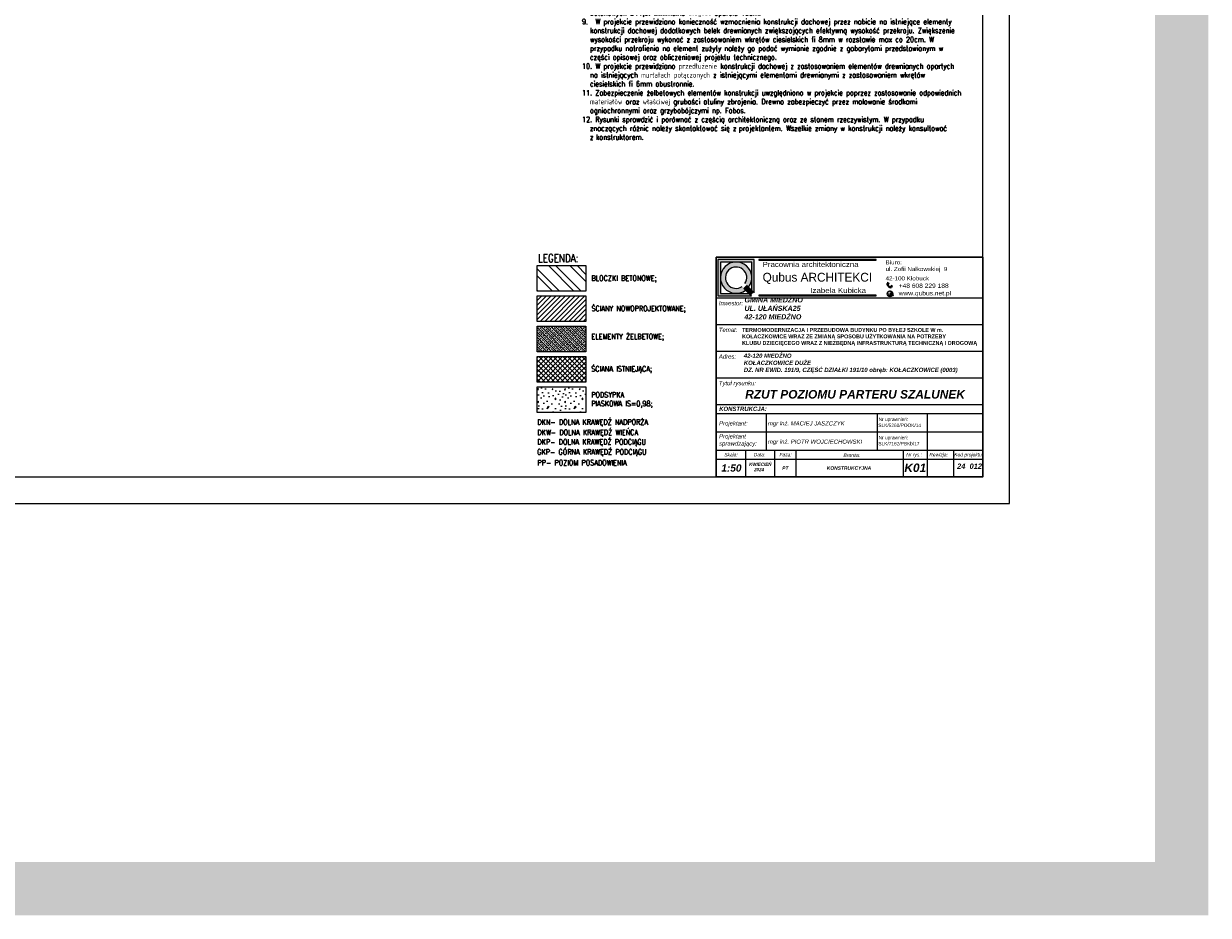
# Model space of a CAD drawing. Header units: millimetres. Extents: x 11984 to 50512, y -26688 to 13952.
# Tile 26 of 85: x 19653 to 21875, y 7989 to 9662. Entities that reach past the tile are written whole.
import ezdxf
from ezdxf.enums import TextEntityAlignment as Align

# ---------------------------------------------------------------- set-up
doc = ezdxf.new("R2010")
doc.units = ezdxf.units.MM
doc.header["$MEASUREMENT"] = 0
doc.linetypes.add('ArchiTECH.PC Solid Line Type', pattern=[0])
doc.layers.add('e-cad_opisy', color=7, linetype='Continuous')
doc.layers.add('e-cad_wypelnienia', color=254, linetype='Continuous')
for name, color, linetype, lineweight in [('e-cad_wymiary', 5, 'Continuous', 9), ('k-kreskowanie', 252, 'Continuous', 9), ('wymiarowanie', 82, 'Continuous', 9)]:
    doc.layers.add(name, color=color, linetype=linetype, lineweight=lineweight)
doc.styles.add('ArchiTECHStyle1', font='arial.ttf', dxfattribs={"height": 0.16})
doc.styles.add('e-cad_1', font='simplex.shx', dxfattribs={"width": 0.8})
doc.styles.add('Roman', font='SIMPLEX')

msp = doc.modelspace()

# ---------------------------------------------------------------- hatches: boundary and pattern name
for points in [[(21032.09, 9218.99), (21032.09, 9217.95), (21252.4, 9217.95), (21252.4, 9218.99)], [(21032.09, 9151.95), (21032.09, 9150.92), (21252.4, 9150.92), (21252.4, 9151.95)]]:
    msp.add_hatch(color=256).paths.add_polyline_path(points)
at = {"layer": 'k-kreskowanie'}
h = msp.add_hatch(dxfattribs=at)
h.set_pattern_fill('ANSI32', color=256, scale=3, angle=90, style=0)
h.set_pattern_definition([(135, (20560.638, -11648.78), (-20.205576, -20.205576), []), (135, (20560.638, -11635.31), (-20.205576, -20.205576), [])])
h.paths.add_polyline_path([(20707.67, 9207.55), (20616.29, 9207.55), (20616.29, 9159.78), (20707.67, 9159.78)])
h = msp.add_hatch(dxfattribs=at)
h.set_pattern_fill('ANSI31', color=256, scale=2, angle=360, style=0)
h.set_pattern_definition([(45, (20560.6375, -11648.78), (-4.490128, 4.490128), [])])
h.paths.add_polyline_path([(20707.67, 9150.67), (20616.29, 9150.67), (20616.29, 9102.9), (20707.67, 9102.9)])
h = msp.add_hatch(dxfattribs=at)
h.set_pattern_fill('ANSI33', color=256, angle=90, style=0)
h.set_pattern_definition([(135, (20767.1333, -11354.647), (-4.490128, -4.490128), []), (135, (20767.1333, -11350.1566), (-4.490128, -4.490128), [3.175, -1.5875])])
h.paths.add_polyline_path([(20707.67, 9093.78), (20616.29, 9093.78), (20616.29, 9046.01), (20707.67, 9046.01)])
h = msp.add_hatch(dxfattribs=at)
h.set_pattern_fill('ANSI37', color=256, scale=2, style=0)
h.set_pattern_definition([(45, (20560.6375, -11648.78), (-4.490128, 4.490128), []), (135, (20560.6375, -11648.78), (-4.490128, -4.490128), [])])
h.paths.add_polyline_path([(20707.67, 9036.9), (20616.29, 9036.9), (20616.29, 8989.13), (20707.67, 8989.13)])
h = msp.add_hatch(dxfattribs=at)
h.set_pattern_fill('CONC', color=256, scale=2, angle=90, style=0)
h.set_pattern_definition([(90, (20222.166, -11712.494), (-50.8, 7e-14), [0, -50.8]), (90, (20239.946, -11711.986), (-50.8, 7e-14), [0, -50.8]), (90, (20212.514, -11710.46), (-50.8, 7e-14), [0, -50.8]), (68.1986, (20228.262, -11736.878), (50.7999955, 152.400014), [5.47131, -268.09507]), (306.8699, (20230.294, -11731.798), (-101.6000063, 152.399996), [2.54, -251.46]), (220.6013, (20231.8176, -11733.8303), (304.7999501, 254.0000214), [4.6835, -463.66933]), (296.5651, (20237.914, -11750.594), (50.800067, -50.799957), [1.13594, -112.45632]), (56.3099, (20238.422, -11751.61), (50.800068, 101.599978), [1.83164, -181.3304]), (198.4349, (20239.438, -11750.086), (-101.600022, -50.799919), [1.60645, -159.03727]), (315, (20242.994, -11718.082), (50.800016, -6e-14), [2.15524, -69.68678]), (90, (20244.52, -11719.606), (-50.8, 50.8), [3.048, -47.752]), (225, (20244.518, -11716.56), (-7e-14, -50.800016), [2.15524, -69.68678]), (341.5651, (20210.482, -11724.178), (-101.600022, 50.799919), [1.60645, -159.03727]), (90, (20212.006, -11724.686), (-50.8, 50.8), [2.54, -48.26]), (233.1301, (20212.006, -11722.146), (-101.6000063, -152.399996), [2.54, -251.46]), (303.6901, (20209.974, -11751.102), (-50.800068, 101.599978), [1.83164, -181.3304]), (71.5651, (20210.99, -11752.626), (-50.799919, -101.600022), [3.2129, -157.43083]), (216.8699, (20212.006, -11749.578), (152.399996, 101.6000063), [2.54, -251.46]), (90, (20212.006, -11736.37), (-50.8, 7e-14), [0, -50.8]), (90, (20225.214, -11750.086), (-50.8, 7e-14), [0, -50.8]), (90, (20244.01, -11735.86), (-50.8, 7e-14), [0, -50.8]), (90, (20228.26, -11722.146), (-50.8, 7e-14), [0, -50.8]), (90, (20219.626, -11736.88), (-50.8, 7e-14), [0, -50.8]), (90, (20218.1, -11748.054), (-50.8, 7e-14), [0, -50.8]), (90, (20221.15, -11743.48), (-50.8, 7e-14), [0, -50.8]), (90, (20233.34, -11745.514), (-50.8, 7e-14), [0, -50.8]), (90, (20231.31, -11757.706), (-50.8, 7e-14), [0, -50.8]), (90, (20219.626, -11757.2), (-50.8, 7e-14), [0, -50.8]), (90, (20208.45, -11758.72), (-50.8, 7e-14), [0, -50.8]), (90, (20206.42, -11742.974), (-50.8, 7e-14), [0, -50.8]), (90, (20204.386, -11731.8), (-50.8, 7e-14), [0, -50.8]), (90, (20206.42, -11714.02), (-50.8, 7e-14), [0, -50.8]), (90, (20222.166, -11726.21), (-50.8, 7e-14), [0, -50.8]), (90, (20213.02, -11731.29), (-50.8, 7e-14), [0, -50.8]), (90, (20237.406, -11727.226), (-50.8, 7e-14), [0, -50.8]), (90, (20239.946, -11742.466), (-50.8, 7e-14), [0, -50.8]), (90, (20251.12, -11727.226), (-50.8, 7e-14), [0, -50.8]), (90, (20248.074, -11743.99), (-50.8, 7e-14), [0, -50.8]), (90, (20249.6, -11760.246), (-50.8, 7e-14), [0, -50.8]), (90, (20252.14, -11754.15), (-50.8, 7e-14), [0, -50.8]), (90, (20245.026, -11753.64), (-50.8, 7e-14), [0, -50.8]), (90, (20253.154, -11719.606), (-50.8, 7e-14), [0, -50.8]), (90, (20232.326, -11713.51), (-50.8, 7e-14), [0, -50.8]), (90, (20217.086, -11716.05), (-50.8, 7e-14), [0, -50.8]), (90, (20253.66, -11739.42), (-50.8, 7e-14), [0, -50.8])])
h.paths.add_polyline_path([(20707.67, 8980.01), (20616.29, 8980.01), (20616.29, 8932.25), (20707.67, 8932.25)])
at = {"layer": 'wymiarowanie'}
h = msp.add_hatch(color=7, dxfattribs=at)
h.paths.add_polyline_path([(20955.41, 9218.99), (21023.47, 9218.99), (21023.47, 9156.4), (21021.41, 9158.46), (21018.8, 9161.07), (21018.8, 9184.95), (21018.8, 9214.31), (20989.44, 9214.31), (20960.08, 9214.31), (20960.08, 9184.95), (20960.08, 9155.59), (20989.44, 9155.59), (21013.33, 9155.59), (21015.94, 9152.99), (21018, 9150.92), (20955.41, 9150.92)])
h.paths.add_polyline_path([(20960.08, 9184.95, -0.4142136), (20989.44, 9214.31, -0.4142136), (21018.8, 9184.95, -0.1647641), (21012.76, 9167.11), (21009.42, 9170.45), (21006.06, 9173.8, 10.2455423), (21000.59, 9168.33), (21003.95, 9164.98), (21007.28, 9161.64, -0.1647641), (20989.44, 9155.59, -0.4142136)])
for color, points in [(1, [(21003.95, 9164.98, 0.0788738), (21009.42, 9170.45), (21012.76, 9167.11), (21018.8, 9161.07), (21021.41, 9158.46, -0.046709), (21015.94, 9152.99), (21013.33, 9155.59), (21007.28, 9161.64)]), (7, [(21281.32, 9150.59, 0.0114248), (21281.51, 9150.74), (21281.51, 9150.32)]), (7, [(21283.38, 9155.02), (21284.17, 9154.96), (21283.38, 9154.51, 0.0122344), (21283.39, 9154.76, 0.0123937)])]:
    msp.add_hatch(color=color, dxfattribs=at).paths.add_polyline_path(points)
h = msp.add_hatch(color=7, dxfattribs=at)
h.paths.add_polyline_path([(21276.14, 9169.62), (21275.11, 9170.55, -0.2257017), (21274.84, 9172.1), (21272.39, 9174.31, 0.1923995), (21272.94, 9170.65, 0.0725634), (21274.89, 9168.24)])
h.paths.add_polyline_path([(21273, 9175), (21275.29, 9172.94), (21276.3, 9174.06), (21274.01, 9176.11)])
h = msp.add_hatch(color=7, dxfattribs=at)
h.paths.add_polyline_path([(21277.81, 9155.52), (21282.92, 9152.59, -0.0172131), (21282.76, 9152.27), (21282.25, 9152.56, 0.008189), (21282.24, 9152.57, 0.5397497), (21281.49, 9152.17), (21281.51, 9150.74, -0.0114248), (21281.32, 9150.59)])
h.paths.add_polyline_path([(21277.81, 9155.52), (21283.38, 9155.02, -0.0123937), (21283.39, 9154.76, -0.0122344), (21283.38, 9154.51), (21282.56, 9154.03, 0.5397497), (21282.59, 9153.19, 0.008189), (21282.61, 9153.19), (21283.06, 9152.93, -0.0173245), (21282.92, 9152.59)])
h.paths.add_polyline_path([(21273.83, 9157.78, 0.4200987), (21274.09, 9156.52, -0.5369957), (21274.31, 9155.82, 0.2016291), (21274.09, 9154.51, 0.1070222), (21274.67, 9153.68, 0), (21274.67, 9153.68, -0.4365565), (21274.67, 9153.25, 0.1470815), (21274.16, 9152.82, 0.2070349), (21274.1, 9152.18, -0.421728), (21273.89, 9151.68, -0.3199581)])
h.paths.add_polyline_path([(21274.82, 9150.69, 0.4961021), (21275.69, 9151.21, -0.1925824), (21275.92, 9152.35, -0.3611399), (21276.65, 9152.33, 0.3674112), (21277.48, 9152.21, -1.0208574), (21277.74, 9152.06, -0.1185898), (21277.15, 9151.38, 0.3247332), (21277.09, 9150.57, 0.305926), (21278.59, 9149.53, -0.195201)])
h.paths.add_polyline_path([(21276.6, 9159.79, -0.2349861), (21281.21, 9159.02, 0.5278165), (21280.57, 9158.17, 0.1272686), (21279.77, 9158.5, -0.1207092), (21277.94, 9159.16, 0.0977798)])
h.paths.add_polyline_path([(21280.89, 9156.59, 0.3379247), (21281.19, 9157.24, 0.2733122), (21283.09, 9156.52, -0.0235046), (21283.23, 9156.04, -0.1267146)])
h.paths.add_polyline_path([(21282.92, 9152.59, 0.0173245), (21283.06, 9152.93), (21284.74, 9151.97), (21284.56, 9151.65)])
h.paths.add_polyline_path([(21282.92, 9152.59), (21284.56, 9151.65), (21284.38, 9151.34), (21282.76, 9152.27, 0.0172131)])
h = msp.add_hatch(color=7, dxfattribs=at)
h.paths.add_polyline_path([(21276.14, 9169.62), (21277.17, 9168.69, 0.2257017), (21278.74, 9168.59), (21281.19, 9166.38, -0.1923995), (21277.5, 9166.54, -0.0725634), (21274.89, 9168.24)])
h.paths.add_polyline_path([(21281.81, 9167.06), (21279.53, 9169.12), (21280.53, 9170.24), (21282.82, 9168.18)])

# ---------------------------------------------------------------- linework, layer by layer
for p, q in [((21021.41, 9158.46), (21023.47, 9156.4)), ((21015.94, 9152.99), (21018, 9150.92))]:
    msp.add_line(p, q)
for points in [[(21032.09, 9218.99), (21032.09, 9217.95), (21252.4, 9217.95), (21252.4, 9218.99)], [(21032.09, 9151.95), (21032.09, 9150.92), (21252.4, 9150.92), (21252.4, 9151.95)]]:
    msp.add_lwpolyline(points, close=True)
at = {"layer": 'e-cad_wymiary', "color": 3, "ltscale": 2, "const_width": 100}
msp.add_lwpolyline([(16804.83, 12190.34), (21825.3, 12190.34), (21825.3, 8038.52), (16804.83, 8038.52)], close=True, dxfattribs=at)
at = {"layer": 'e-cad_wypelnienia'}
for points in [[(17297.15, 8761.05), (21502.15, 8761.05), (21502.15, 11731.05), (17297.15, 11731.05)], [(17397.15, 8811.05), (21452.15, 8811.05), (21452.15, 11681.05), (17397.15, 11681.05)], [(20616.29, 9207.55), (20707.67, 9207.55), (20707.67, 9159.78), (20616.29, 9159.78)], [(20616.29, 9150.67), (20707.67, 9150.67), (20707.67, 9102.9), (20616.29, 9102.9)], [(20616.29, 9093.78), (20707.67, 9093.78), (20707.67, 9046.01), (20616.29, 9046.01)], [(20616.29, 9036.9), (20707.67, 9036.9), (20707.67, 8989.13), (20616.29, 8989.13)], [(20616.29, 8980.01), (20707.67, 8980.01), (20707.67, 8932.25), (20616.29, 8932.25)]]:
    msp.add_lwpolyline(points, close=True, dxfattribs=at)
at = {"layer": 'wymiarowanie', "color": 0, "linetype": 'ArchiTECH.PC Solid Line Type', "lineweight": 9}
for p, q in [((20952.15, 8947.07), (20952.15, 9197.07)), ((20952.15, 9147.07), (21452.15, 9147.07)), ((20952.15, 9097.07), (21452.15, 9097.07)), ((20952.15, 9047.07), (21452.15, 9047.07)), ((20952.15, 8997.07), (21452.15, 8997.07)), ((20952.15, 8879.87), (20952.15, 8947.07)), ((20952.15, 8947.07), (21452.15, 8947.07)), ((20952.15, 8929.87), (21452.15, 8929.87)), ((21046.13, 8929.87), (21046.13, 8861.05)), ((21254.1, 8929.87), (21254.1, 8861.05)), ((21347.77, 8929.87), (21347.77, 8861.05)), ((20952.15, 8895.46), (21452.15, 8895.46)), ((20952.15, 8861.05), (21452.15, 8861.05)), ((20952.15, 8861.05), (21452.15, 8861.05)), ((20952.15, 8861.05), (21452.15, 8861.05)), ((20952.15, 8861.05), (21452.15, 8861.05)), ((20952.15, 8861.05), (21452.15, 8861.05)), ((21006.84, 8861.05), (21006.84, 8811.05)), ((21061.53, 8861.05), (21061.53, 8811.05)), ((21101.34, 8861.05), (21101.34, 8811.05)), ((21302.95, 8861.05), (21302.95, 8811.05)), ((21347.77, 8861.05), (21347.77, 8811.05)), ((21397.46, 8861.05), (21397.46, 8811.05)), ((20952.15, 8844.39), (21452.15, 8844.39))]:
    msp.add_line(p, q, dxfattribs=at)
at = {"layer": 'wymiarowanie', "color": 1}
for p, q in [((21015.94, 9152.99), (21003.95, 9164.98)), ((21021.41, 9158.46), (21009.42, 9170.45))]:
    msp.add_line(p, q, dxfattribs=at)
at = {"layer": 'wymiarowanie', "color": 7}
for p, q in [((21272.39, 9174.31), (21274.84, 9172.1)), ((21274.01, 9176.11), (21273, 9175)), ((21273, 9175), (21275.29, 9172.94)), ((21274.01, 9176.11), (21276.3, 9174.06)), ((21275.11, 9170.55), (21279.51, 9166.58)), ((21275.29, 9172.94), (21276.3, 9174.06)), ((21281.19, 9166.38), (21278.74, 9168.59)), ((21279.53, 9169.12), (21280.53, 9170.24)), ((21281.81, 9167.06), (21279.53, 9169.12)), ((21282.82, 9168.18), (21280.53, 9170.24)), ((21282.82, 9168.18), (21281.81, 9167.06)), ((21284.17, 9154.96), (21277.81, 9155.52)), ((21277.81, 9155.52), (21284.56, 9151.65)), ((21281.51, 9150.32), (21277.81, 9155.52)), ((21281.49, 9152.17), (21281.51, 9150.32)), ((21282.24, 9152.57), (21284.38, 9151.34)), ((21282.56, 9154.03), (21284.17, 9154.96)), ((21282.59, 9153.19), (21284.74, 9151.97)), ((21284.56, 9151.65), (21284.38, 9151.34)), ((21284.56, 9151.65), (21284.74, 9151.97))]:
    msp.add_line(p, q, dxfattribs=at)
at = {"layer": 'wymiarowanie', "color": 0, "lineweight": 30}
msp.add_lwpolyline([(20952.15, 9223.68), (21452.15, 9223.68), (21452.15, 8811.05), (20952.15, 8811.05)], close=True, dxfattribs=at)
at = {"layer": 'wymiarowanie', "color": 7}
for points in [[(21023.47, 9156.4), (21023.47, 9218.99), (20955.41, 9218.99), (20955.41, 9150.92), (21018, 9150.92)], [(21018.8, 9161.07), (21018.8, 9214.31), (20960.08, 9214.31), (20960.08, 9155.59), (21013.33, 9155.59)]]:
    msp.add_lwpolyline(points, dxfattribs=at)
at = {"layer": 'wymiarowanie', "color": 7, "lineweight": 13}
msp.add_circle((21278.14, 9154.76), 5.25, dxfattribs=at)
at = {"layer": 'wymiarowanie', "color": 7}
for centre, radius, start, end in [((20989.44, 9184.95), 29.36, 322.57509, 307.42491), ((20989.44, 9184.95), 20.02, 326.14921, 303.85079), ((20989.44, 9184.95), 41.52, 309.65143, 320.34857), ((21277.24, 9173.16), 4.98, 166.67958, 210.24197), ((21282.19, 9176.15), 10.76, 210.73037, 227.33158), ((21274.57, 9157.27), 0.895, 145.81653, 236.96537), ((21273.97, 9156.09), 0.443, 321.3211, 74.26354), ((21276.61, 9171.61), 1.84, 164.3158, 215.19037), ((21282, 9176.32), 10.76, 228.6417, 245.24291), ((21275.67, 9156.08), 3.82, 53.63525, 75.97372), ((21278.06, 9170.3), 1.84, 240.78291, 291.65748), ((21279.54, 9171.09), 4.98, 245.7313, 289.2937), ((21280.2, 9162.57), 4.1, 236.50654, 264.03785), ((21279.53, 9156.8), 1.72, 14.92604, 81.86713), ((21281.18, 9158.37), 0.649, 87.29907, 197.66327), ((21280.62, 9157.11), 0.589, 297.9169, 12.60242), ((21283.12, 9160.86), 4.82, 242.38997, 271.27687), ((21282.75, 9158.49), 2, 218.55426, 279.6995), ((21273.75, 9152.03), 0.379, 291.2453, 22.71136), ((21275.76, 9154.9), 1.71, 147.73007, 193.32869), ((21274.87, 9152.42), 0.809, 150.948, 197.73589), ((21276.3, 9155.43), 2.39, 202.61984, 227.05452), ((21275.14, 9152.18), 1.16, 113.52157, 146.9902), ((21274.47, 9153.46), 0.293, 313.10426, 47.44022), ((21275.06, 9151.28), 0.638, 247.55357, 353.09799), ((21277.24, 9151.5), 1.57, 147.18676, 190.78958), ((21276.27, 9151.9), 0.575, 48.68881, 128.11552), ((21277.14, 9152.76), 0.646, 221.07993, 301.77551), ((21277.68, 9150.94), 0.69, 140.11365, 212.07498), ((21278.61, 9151.16), 1.63, 201.19555, 269.23648), ((21276.03, 9152.96), 1.93, 305.31298, 332.36541), ((21277.61, 9152.14), 0.15, 330.54591, 152.91124), ((21281.99, 9152.13), 0.503, 59.2997, 174.60822), ((21282.85, 9153.63), 0.503, 125.86793, 241.17645)]:
    msp.add_arc(centre, radius, start, end, dxfattribs=at)
at = {"layer": 'wymiarowanie', "color": 1}
msp.add_arc((20989.44, 9184.95), 24.69, 305.9804, 324.0196, dxfattribs=at)

# ---------------------------------------------------------------- texts
at = {"attachment_point": 1}
for s, insert, char_height, width in [('{\\fCentury Gothic|b0|i0|c238|p34;\\W1.15;Pracownia architektoniczna}', (21039.12, 9214.7), 9.6206, 217.3406), ('{\\fCentury Gothic|b0|i0|c238|p34;\\W1.15;Biuro:\\Pul. Zofii Nałkowskiej  9}', (21269.8, 9217.69), 7.6196, 296.6769), ('\\pt6;{\\fCentury Gothic|b0|i0|c238|p34;\\W1.15000x;42-100 Kłobuck}', (21269.8, 9187.52), 7.6196, 296.6769), ('{\\fCentury Gothic|b0|i0|c238|p34;\\W1.15;Izabela Kubicka}', (21128.65, 9165.89), 9.6206, 217.3406), ('{\\fCentury Gothic|b0|i0|c238|p34;\\W1.15;www.qubus.net.pl}', (21294.48, 9159.79), 8.0883, 314.9282), ('{\\fCentury Gothic|b0|i0|c238|p34;\\W1.15;+48 608 229 188}', (21294.48, 9173.97), 8.0883, 314.9282)]:
    msp.add_mtext(s, dxfattribs=dict(at, insert=insert, char_height=char_height, width=width))
at = {"insert": (20995.98, 9090.63), "char_height": 7.33333, "width": 491.9512, "attachment_point": 1, "style": 'Roman'}
msp.add_mtext('\\pi0,l4.713742,t9.628161;{\\fCentury Gothic|b1|i0|c238|p34;TERMOMODERNIZACJA I PRZEBUDOWA BUDYNKU PO BYŁEJ SZKOLE W m. }\\P\\pi0,l4.713742,t9.628161;{\\fCentury Gothic|b1|i0|c238|p34;KOŁACZKOWICE WRAZ ZE ZMIANĄ SPOSOBU UŻYTKOWANIA NA POTRZEBY }\\P\\pi0,l4.713742,t9.628161;{\\fCentury Gothic|b1|i0|c238|p34;KLUBU DZIECIĘCEGO WRAZ Z NIEZBĘDNĄ INFRASTRUKTURĄ TECHNICZNĄ I DROGOWĄ}', dxfattribs=at)
at = {"layer": 'e-cad_opisy', "insert": (20685.35, 9987.1), "char_height": 10, "width": 710.8641, "attachment_point": 1, "style": 'e-cad_1'}
msp.add_mtext('{\\H2.00000x;UWAGI:}\\P\\pi-15,l30;1.^INowoprojektowaną posadzkę wykonać gr. min 10cm z zastosowaniem betony min B30 - C25/30 zbrojonego zbrojeniem rozproszonym polipropylenowym w ilości około 1kg/m3. \\P\\pi0,l30;Alternatywnie włókna polipropylenowe można zastąpić siatką stalową do wylewek betonowych. \\P\\pi-15,l30;2.^IW miejscu ścian działowych zastosować pogrubienie posadzki betonowej do gr. 20cm.\\P\\pi-15,l30;3.^IW miejscu lokalizacji ściany segmentowej do wydzielenia pomieszczeń wykonać pogrubienie posadzki do 30cm zbrojonej 4 prętami fi 12mm strzemiona fi 6mm co 20cm. Wzmocnienie połączyć w sposób trwały z pozostałą częścią posadzki. Całość wykonać zgodnie z szczegółem w części rysunkowej. \\P\\pi-15,l30;4.^INa konstrukcję zastosować B30 (C25/30) - elementy poniżej poziomu gruntu.\\P\\pi-15,l30;5.^IStal - A-IIIN (RB500W, BST500S, B500SP, 20G2VY-B);\\P\\pi-15,l30;6.^IOtulina zbrojenia: - elementy stykające się z gruntem - 5cm.\\P\\pi-15,l30;7.^INowoprojektowana nadproża w istniejących ścianach nośnych zaprojektowano jako stalowe z zastosowaniem belek gorąco walcowanych U200 (ceownik zwykły) z stali S235. Całość połączyć ze sobą za pośrednictwem przewiązek, spawania lub prętów stalowych fi 20mm mocowanych przez środnik skręcanych śrubami w rozstawie co 200mm.\\P\\pi0,l30;Nadproża obsadzać na podbudowie betonowej gr. min 10cm. \\P\\pi-15,l30;8.^INowoprojektowane nadproża w ścianach działowych wykonać z zastosowaniem prefabrykowanych elementów betonowych B11,5. Minimalna długość oparcia 15cm. \\P\\pi-15,l30;9.^IW projekcie przewidziano konieczność wzmocnienia konstrukcji dachowej przez nabicie na istniejące elementy konstrukcji dachowej dodatkowych belek drewnianych zwiększających efektywną wysokość przekroju. Zwiększenie wysokości przekroju wykonać z zastosowaniem wkrętów ciesielskich fi 8mm w rozstawie max co 20cm. W przypadku natrafienia na element zużyty należy go podać wymianie zgodnie z gabarytami przedstawionym w części opisowej oraz obliczeniowej projektu technicznego. \\P\\pi-15,l30;10.^IW projekcie przewidziano przedłużenie konstrukcji dachowej z zastosowaniem elementów drewnianych opartych na istniejących murłatach połączonych z istniejącymi elementami drewnianymi z zastosowaniem wkrętów ciesielskich fi 6mm obustronnie. \\P\\pi-15,l30;11.^IZabezpieczenie żelbetowych elementów konstrukcji uwzględniono w projekcie poprzez zastosowanie odpowiednich materiałów oraz właściwej grubości otuliny zbrojenia. Drewno zabezpieczyć przez malowanie środkami ogniochronnymi oraz grzybobójczymi np. Fobos. \\P\\pi-15,l30;12.^IRysunki sprawdzić i porównać z częścią architektoniczną oraz ze stanem rzeczywistym. W przypadku znaczących różnic należy skontaktować się z\xa0projektantem. Wszelkie zmiany w konstrukcji należy konsultować z\xa0konstruktorem.', dxfattribs=at)
at = {"layer": 'e-cad_opisy', "width": 270.9243, "attachment_point": 1, "rotation": 0, "style": 'e-cad_1'}
for s, insert, char_height in [('LEGENDA:', (20617.89, 9229.14), 15), ('BLOCZKI BETONOWE;', (20717.99, 9189.02), 10), ('ŚCIANY NOWOPROJEKTOWANE;', (20717.99, 9132.14), 10), ('ELEMENTY ŻELBETOWE;', (20717.99, 9079.51), 10), ('ŚCIANA ISTNIEJĄCA;', (20717.64, 9018.93), 10), ('PODSYPKA \\PPIASKOWA IS=0,98;', (20717.64, 8970.28), 10), ('DKN- DOLNA KRAWĘDŹ NADPORŻA', (20616.66, 8919.06), 10), ('DKW- DOLNA KRAWĘDŹ WIEŃCA', (20616.66, 8899.77), 10), ('DKP- DOLNA KRAWĘDŹ PODCIĄGU', (20616.66, 8881.67), 10), ('GKP- GÓRNA KRAWĘDŹ PODCIĄGU', (20616.21, 8862.94), 10), ('PP- POZIOM POSADOWIENIA', (20616.66, 8842.84), 10)]:
    msp.add_mtext(s, dxfattribs=dict(at, insert=insert, char_height=char_height))
at = {"layer": 'wymiarowanie', "color": 0, "style": 'ArchiTECHStyle1'}
for s, p in [('SLK/5260/POOK/14', (21256.34, 8902.85)), ('Nr uprawnień:', (21256.92, 8914.1)), ('SLK/7182/PBKb/17', (21256.34, 8868.44)), ('Nr uprawnień:', (21256.92, 8879.7))]:
    msp.add_text(s, height=6.4, dxfattribs=at).set_placement(p, align=Align.BOTTOM_LEFT)
at = {"layer": 'wymiarowanie', "color": 7, "insert": (21039.16, 9194.11), "char_height": 16.5424, "width": 250.7895, "attachment_point": 1}
msp.add_mtext('{\\fCentury Gothic|b0|i0|c238|p34;Qubus ARCHITEKCI}', dxfattribs=at)
at = {"layer": 'wymiarowanie', "color": 0, "ltscale": 0.45, "attachment_point": 1}
for s, insert, char_height, width in [('{\\fArial CE|b0|i1|c238|p34;Inwestor:}', (20957.1, 9141.1), 7.9972, 507.9365), ('{\\fArial CE|b0|i1|c238|p34;Temat:}', (20957.1, 9091.1), 7.9972, 507.9365), ('{\\fArial CE|b0|i1|c238|p34;Adres:}', (20957.1, 9041.1), 7.9972, 507.9365), ('{\\fArial CE|b0|i1|c238|p34;Tytuł rysunku:}', (20957.1, 8991.1), 7.9972, 507.9365), ('{\\fArial|b1|i1|c238|p34; RZUT POZIOMU PARTERU SZALUNEK}', (21000.25, 8974.19), 16, 507.9365), ('{\\fArial|b1|i1|c238|p34;KONSTRUKCJA:}', (20957.72, 8942.93), 7.9972, 507.9365), ('{\\fArial CE|b0|i1|c238|p34;Projektant:}', (20957.5, 8915.62), 7.9972, 507.9365), ('{\\fArial CE|b0|i1|c238|p34;mgr inż. MACIEJ JASZCZYK}', (21049.09, 8915.62), 7.9972, 507.9365), ('{\\fArial CE|b0|i1|c238|p34;Projektant\\Psprawdzający:}', (20957.5, 8891.23), 7.9972, 507.9365), ('{\\fArial CE|b0|i1|c238|p34;mgr inż. PIOTR WOJCIECHOWSKI}', (21049.09, 8881.21), 7.9972, 507.9365), ('{\\fArial CE|b0|i1|c238|p34;Skala:}', (20967.37, 8856.11), 6.5, 507.9365), ('{\\fArial CE|b0|i1|c238|p34;Data:}', (21022.53, 8856.11), 6.5, 507.9365), ('{\\fArial CE|b0|i1|c238|p34;Faza:}', (21070.75, 8856.11), 6.5862, 507.9365), ('{\\fArial CE|b0|i1|c238|p34;Branża:}', (21190.87, 8855.3), 6.5862, 507.9365), ('{\\fArial CE|b0|i1|c238|p34;Nr rys.:}', (21308.62, 8856.11), 6.5862, 507.9365), ('{\\fArial CE|b0|i1|c238|p34;Rewizja:}', (21351.99, 8856.11), 6.5862, 507.9365), ('{\\fArial CE|b0|i1|c238|p34;Kod projektu:}', (21398.77, 8856.11), 6.5862, 507.9365), ('{\\fArial|b1|i1|c238|p34;1:50}', (20961.69, 8834.6), 13.545, 406.3492), ('\\pt16.667;{\\fArial|b1|i1|c238|p34;     KWIECIEŃ}\\P\\pt16.667;{\\fArial|b1|i1|c238|p34;         2024}', (21002.24, 8837.89), 6, 507.9365), ('{\\fArial CE|b1|i1|c238|p34;PT}', (21075.98, 8831.02), 6.5862, 507.9365), ('{\\fArial CE|b1|i1|c238|p34;KONSTRUKCYJNA}', (21159.51, 8831.02), 6.5862, 507.9365), ('{\\fArial|b1|i1|c238|p34;K01}', (21305.08, 8836.25), 16, 507.9365), ('{\\fArial|b1|i1|c238|p34;24_012}', (21404.06, 8836.25), 10, 507.9365)]:
    msp.add_mtext(s, dxfattribs=dict(at, insert=insert, char_height=char_height, width=width))
at = {"layer": 'wymiarowanie', "color": 1, "ltscale": 0.45, "attachment_point": 1}
for s, insert, char_height, width in [('{\\fArial|b1|i1|c238|p34;\\C7;GMINA MIEDŹNO\\PUL. UŁAŃSKA25\\P42-120 MIEDŹNO}', (21005.09, 9148.13), 9.551, 542.8998), ('{\\fArial|b1|i1|c238|p34;\\C7;42-120 MIEDŹNO\\PKOŁACZKOWICE DUŻE\\P\\A1;DZ. NR EWID. 191/9, CZĘŚĆ DZIAŁKI 191/10 obręb: KOŁACZKOWICE (0003)}', (21003.94, 9042.62), 8, 433.6091)]:
    msp.add_mtext(s, dxfattribs=dict(at, insert=insert, char_height=char_height, width=width))

doc.saveas('drawing.dxf')
